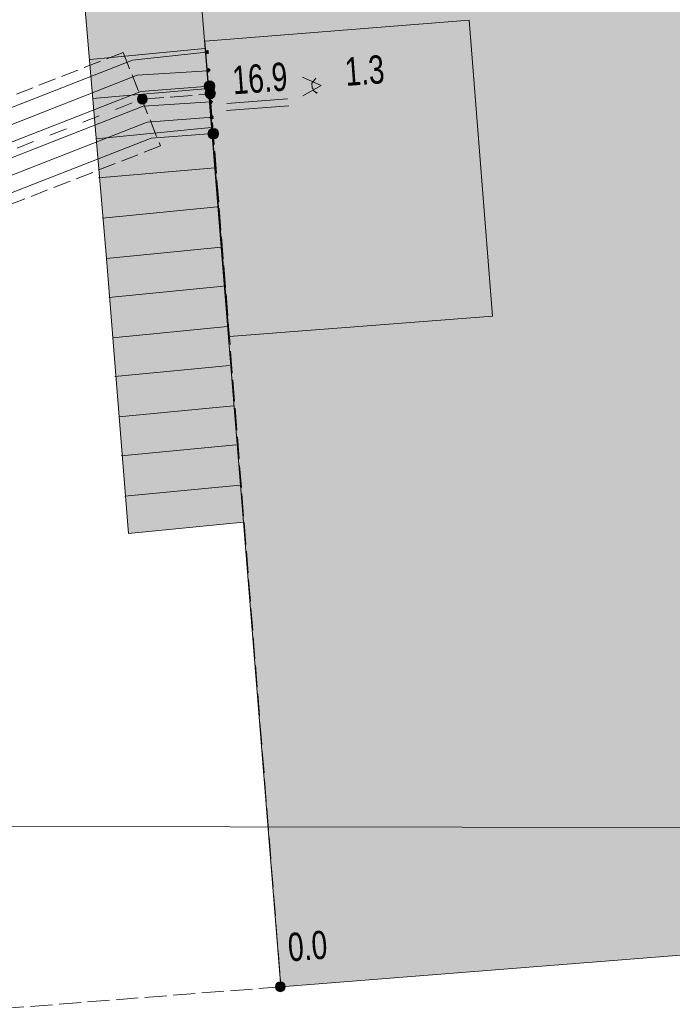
# Model space of a CAD drawing. Header units: metres. Extents: x -740 to 758, y -633 to 854.
# Tile 45 of 256: x -480 to -467, y -126 to -107. Entities that reach past the tile are written whole.
import ezdxf

# ---------------------------------------------------------------- set-up
doc = ezdxf.new("R2010")
doc.units = ezdxf.units.M
doc.header["$MEASUREMENT"] = 0
for name, pattern in [('333_125', [0.4576, 0.3328, -0.1248]), ('333_333', [0.6656, 0.3328, -0.3328]), ('416_125', [0.5408, 0.416, -0.1248])]:
    doc.linetypes.add(name, pattern=pattern)
for name, color, linetype in [('Grundkarte.LOVION', 7, 'Continuous'), ('Strom.LOVION', 7, 'Continuous'), ('StromBemass.LOVION', 7, 'Continuous'), ('ViewBounds.LOVION', 7, 'Continuous')]:
    doc.layers.add(name, color=color, linetype=linetype)
doc.styles.add('ERSTELLTER_STIL_1', font='arial.ttf')

msp = doc.modelspace()

# ---------------------------------------------------------------- hatches: boundary and pattern name
at = {"layer": 'Grundkarte.LOVION', "linetype": 'Continuous', "lineweight": 18}
for points in [[(-454.342, -123.779), (-448.066, -123.284), (-434.485, -122.222), (-397.612, -77.357), (-401.104, -77.61), (-404.799, -77.912), (-410.958, -78.396), (-454.016, -81.778), (-457.651, -82.074), (-463.497, -82.439), (-478.208, -83.434), (-476.547, -104.345), (-475.972, -111.441), (-475.553, -116.632), (-474.844, -125.399)], [(-475.972, -111.441), (-476.547, -104.345), (-478.746, -104.53), (-478.138, -111.653)], [(-475.553, -116.632), (-475.972, -111.441), (-478.138, -111.653), (-477.719, -116.843)]]:
    msp.add_hatch(color=254, dxfattribs=at).paths.add_polyline_path(points)
at = {"layer": 'Strom.LOVION', "linetype": 'Continuous', "lineweight": 18}
for color, points in [(5, [(-476.271, -107.776), (-476.255, -107.789), (-476.242, -107.773), (-476.226, -107.786), (-476.213, -107.77), (-476.229, -107.757), (-476.215, -107.741), (-476.231, -107.728), (-476.245, -107.744), (-476.261, -107.731), (-476.274, -107.747), (-476.258, -107.76)]), (5, [(-476.213, -108.066), (-476.253, -108.114), (-476.221, -108.14), (-476.181, -108.092)]), (1, [(-476.113, -108.469), (-476.106, -108.458), (-476.1, -108.447), (-476.095, -108.435), (-476.092, -108.423), (-476.09, -108.41), (-476.09, -108.397), (-476.092, -108.385), (-476.095, -108.372), (-476.1, -108.36), (-476.106, -108.349), (-476.114, -108.339), (-476.123, -108.329), (-476.133, -108.321), (-476.143, -108.314), (-476.155, -108.309), (-476.167, -108.305), (-476.18, -108.303), (-476.193, -108.302), (-476.206, -108.303), (-476.218, -108.305), (-476.23, -108.309), (-476.242, -108.315), (-476.253, -108.321), (-476.263, -108.33), (-476.271, -108.339), (-476.279, -108.349), (-476.285, -108.361), (-476.29, -108.373), (-476.293, -108.385), (-476.294, -108.398), (-476.294, -108.411), (-476.293, -108.423), (-476.289, -108.436), (-476.285, -108.448), (-476.279, -108.459), (-476.271, -108.469), (-476.262, -108.479), (-476.252, -108.487), (-476.241, -108.494), (-476.23, -108.499), (-476.217, -108.503), (-476.205, -108.505), (-476.192, -108.506), (-476.179, -108.505), (-476.167, -108.503), (-476.154, -108.499), (-476.143, -108.493), (-476.132, -108.487), (-476.122, -108.478)]), (5, [(-476.196, -108.699), (-476.163, -108.726), (-476.137, -108.694), (-476.169, -108.667)]), (5, [(-476.141, -108.96), (-476.18, -109.008), (-476.164, -109.022), (-476.151, -109.005), (-476.135, -109.019), (-476.122, -109.003), (-476.138, -108.989), (-476.124, -108.973)]), (1, [(-476.043, -109.363), (-476.035, -109.353), (-476.029, -109.342), (-476.024, -109.33), (-476.021, -109.317), (-476.02, -109.305), (-476.02, -109.292), (-476.022, -109.28), (-476.025, -109.267), (-476.029, -109.256), (-476.036, -109.244), (-476.043, -109.234), (-476.052, -109.225), (-476.062, -109.217), (-476.072, -109.21), (-476.084, -109.205), (-476.096, -109.201), (-476.108, -109.199), (-476.121, -109.198), (-476.134, -109.199), (-476.146, -109.201), (-476.158, -109.205), (-476.17, -109.21), (-476.18, -109.217), (-476.19, -109.225), (-476.199, -109.235), (-476.206, -109.245), (-476.212, -109.256), (-476.217, -109.268), (-476.22, -109.28), (-476.221, -109.293), (-476.221, -109.305), (-476.22, -109.318), (-476.217, -109.33), (-476.212, -109.342), (-476.206, -109.353), (-476.198, -109.363), (-476.19, -109.373), (-476.18, -109.381), (-476.169, -109.387), (-476.158, -109.393), (-476.145, -109.397), (-476.133, -109.399), (-476.12, -109.4), (-476.108, -109.399), (-476.095, -109.397), (-476.083, -109.393), (-476.072, -109.387), (-476.061, -109.38), (-476.051, -109.372)])]:
    msp.add_hatch(color=color, dxfattribs=at).paths.add_polyline_path(points)
at = {"layer": 'StromBemass.LOVION', "linetype": 'Continuous', "lineweight": 13}
for points in [[(-476.104, -108.598), (-476.097, -108.588), (-476.092, -108.577), (-476.087, -108.566), (-476.084, -108.554), (-476.083, -108.543), (-476.083, -108.531), (-476.084, -108.519), (-476.087, -108.507), (-476.092, -108.496), (-476.098, -108.485), (-476.105, -108.476), (-476.113, -108.467), (-476.122, -108.459), (-476.132, -108.453), (-476.143, -108.448), (-476.155, -108.444), (-476.167, -108.442), (-476.179, -108.441), (-476.191, -108.442), (-476.202, -108.444), (-476.214, -108.448), (-476.225, -108.453), (-476.235, -108.46), (-476.244, -108.467), (-476.252, -108.476), (-476.259, -108.486), (-476.265, -108.496), (-476.269, -108.508), (-476.272, -108.519), (-476.274, -108.531), (-476.274, -108.543), (-476.272, -108.555), (-476.269, -108.567), (-476.265, -108.578), (-476.259, -108.588), (-476.252, -108.598), (-476.244, -108.607), (-476.234, -108.615), (-476.224, -108.621), (-476.213, -108.626), (-476.202, -108.63), (-476.19, -108.632), (-476.178, -108.633), (-476.166, -108.632), (-476.154, -108.63), (-476.143, -108.626), (-476.132, -108.621), (-476.122, -108.614), (-476.113, -108.606)], [(-476.105, -108.605), (-476.099, -108.595), (-476.093, -108.585), (-476.089, -108.574), (-476.086, -108.563), (-476.084, -108.551), (-476.084, -108.539), (-476.086, -108.528), (-476.089, -108.516), (-476.093, -108.506), (-476.099, -108.495), (-476.106, -108.486), (-476.114, -108.477), (-476.123, -108.47), (-476.133, -108.464), (-476.143, -108.459), (-476.155, -108.455), (-476.166, -108.453), (-476.178, -108.452), (-476.19, -108.453), (-476.201, -108.455), (-476.212, -108.459), (-476.223, -108.464), (-476.233, -108.47), (-476.242, -108.478), (-476.25, -108.486), (-476.257, -108.496), (-476.262, -108.506), (-476.267, -108.517), (-476.269, -108.528), (-476.271, -108.54), (-476.271, -108.552), (-476.269, -108.563), (-476.266, -108.575), (-476.262, -108.586), (-476.256, -108.596), (-476.249, -108.605), (-476.241, -108.614), (-476.232, -108.621), (-476.222, -108.628), (-476.212, -108.633), (-476.201, -108.636), (-476.189, -108.638), (-476.177, -108.639), (-476.166, -108.638), (-476.154, -108.636), (-476.143, -108.632), (-476.132, -108.627), (-476.122, -108.621), (-476.113, -108.614)], [(-477.388, -108.705), (-477.381, -108.696), (-477.375, -108.686), (-477.371, -108.675), (-477.368, -108.663), (-477.367, -108.651), (-477.367, -108.64), (-477.368, -108.628), (-477.371, -108.617), (-477.376, -108.606), (-477.381, -108.595), (-477.388, -108.586), (-477.397, -108.577), (-477.406, -108.57), (-477.416, -108.563), (-477.426, -108.558), (-477.437, -108.555), (-477.449, -108.553), (-477.461, -108.552), (-477.473, -108.553), (-477.484, -108.555), (-477.495, -108.559), (-477.506, -108.564), (-477.516, -108.57), (-477.525, -108.578), (-477.533, -108.586), (-477.54, -108.596), (-477.546, -108.606), (-477.55, -108.617), (-477.553, -108.629), (-477.554, -108.64), (-477.554, -108.652), (-477.553, -108.664), (-477.55, -108.675), (-477.545, -108.686), (-477.54, -108.696), (-477.533, -108.706), (-477.525, -108.714), (-477.515, -108.722), (-477.505, -108.728), (-477.495, -108.733), (-477.484, -108.737), (-477.472, -108.739), (-477.46, -108.74), (-477.448, -108.739), (-477.437, -108.737), (-477.426, -108.733), (-477.415, -108.728), (-477.405, -108.722), (-477.396, -108.714)], [(-474.787, -125.455), (-474.78, -125.446), (-474.775, -125.436), (-474.77, -125.425), (-474.768, -125.414), (-474.766, -125.403), (-474.766, -125.391), (-474.768, -125.38), (-474.771, -125.369), (-474.775, -125.358), (-474.78, -125.348), (-474.787, -125.338), (-474.795, -125.33), (-474.804, -125.323), (-474.814, -125.317), (-474.824, -125.312), (-474.835, -125.308), (-474.847, -125.306), (-474.858, -125.305), (-474.87, -125.306), (-474.881, -125.308), (-474.892, -125.312), (-474.902, -125.317), (-474.912, -125.323), (-474.921, -125.33), (-474.929, -125.339), (-474.935, -125.348), (-474.941, -125.358), (-474.945, -125.369), (-474.948, -125.38), (-474.949, -125.392), (-474.949, -125.403), (-474.948, -125.415), (-474.945, -125.426), (-474.941, -125.437), (-474.935, -125.447), (-474.928, -125.456), (-474.92, -125.464), (-474.911, -125.472), (-474.902, -125.478), (-474.891, -125.483), (-474.88, -125.486), (-474.869, -125.488), (-474.857, -125.489), (-474.846, -125.488), (-474.835, -125.486), (-474.824, -125.482), (-474.813, -125.478), (-474.804, -125.471), (-474.795, -125.464)], [(-474.784, -125.458), (-474.777, -125.449), (-474.772, -125.439), (-474.767, -125.428), (-474.764, -125.417), (-474.763, -125.405), (-474.763, -125.394), (-474.765, -125.382), (-474.767, -125.371), (-474.772, -125.36), (-474.777, -125.35), (-474.784, -125.341), (-474.792, -125.333), (-474.801, -125.325), (-474.811, -125.319), (-474.821, -125.314), (-474.832, -125.311), (-474.844, -125.309), (-474.855, -125.308), (-474.867, -125.309), (-474.878, -125.311), (-474.889, -125.314), (-474.899, -125.319), (-474.909, -125.326), (-474.918, -125.333), (-474.926, -125.341), (-474.932, -125.351), (-474.938, -125.361), (-474.942, -125.372), (-474.945, -125.383), (-474.946, -125.394), (-474.946, -125.406), (-474.945, -125.417), (-474.942, -125.428), (-474.938, -125.439), (-474.932, -125.449), (-474.925, -125.458), (-474.917, -125.467), (-474.908, -125.474), (-474.899, -125.48), (-474.888, -125.485), (-474.877, -125.489), (-474.866, -125.491), (-474.854, -125.492), (-474.843, -125.491), (-474.832, -125.489), (-474.821, -125.485), (-474.81, -125.48), (-474.801, -125.474), (-474.792, -125.466)], [(-474.802, -125.434), (-474.797, -125.427), (-474.794, -125.421), (-474.791, -125.413), (-474.789, -125.406), (-474.788, -125.398), (-474.788, -125.391), (-474.789, -125.383), (-474.791, -125.375), (-474.794, -125.368), (-474.798, -125.361), (-474.802, -125.355), (-474.807, -125.35), (-474.813, -125.345), (-474.82, -125.341), (-474.827, -125.337), (-474.834, -125.335), (-474.842, -125.334), (-474.85, -125.333), (-474.857, -125.334), (-474.865, -125.335), (-474.872, -125.337), (-474.879, -125.341), (-474.886, -125.345), (-474.892, -125.35), (-474.897, -125.356), (-474.901, -125.362), (-474.905, -125.369), (-474.908, -125.376), (-474.91, -125.383), (-474.911, -125.391), (-474.911, -125.399), (-474.91, -125.406), (-474.908, -125.414), (-474.905, -125.421), (-474.901, -125.428), (-474.897, -125.434), (-474.891, -125.44), (-474.885, -125.445), (-474.879, -125.449), (-474.872, -125.452), (-474.864, -125.454), (-474.857, -125.456), (-474.849, -125.456), (-474.841, -125.456), (-474.834, -125.454), (-474.827, -125.452), (-474.82, -125.448), (-474.813, -125.444), (-474.807, -125.439)]]:
    msp.add_hatch(color=7, dxfattribs=at).paths.add_polyline_path(points)

# ---------------------------------------------------------------- linework, layer by layer
at = {"layer": 'Grundkarte.LOVION', "color": 8, "linetype": 'Continuous', "lineweight": 18}
for points in [[(-434.485, -122.222), (-448.066, -123.284), (-454.342, -123.779), (-474.844, -125.399), (-475.553, -116.632), (-475.972, -111.441), (-476.547, -104.345), (-478.208, -83.434), (-463.497, -82.439), (-457.651, -82.074), (-454.016, -81.778), (-410.958, -78.396), (-404.799, -77.912), (-401.104, -77.61), (-397.612, -77.357)], [(-478.138, -111.653), (-475.972, -111.441)]]:
    msp.add_lwpolyline(points, dxfattribs=at)
at = {"layer": 'Grundkarte.LOVION', "color": 251, "linetype": 'Continuous', "lineweight": 13}
for points in [[(-475.972, -111.441), (-478.138, -111.653), (-478.746, -104.53), (-476.547, -104.345)], [(-475.553, -116.632), (-477.719, -116.843), (-478.138, -111.653), (-475.972, -111.441)]]:
    msp.add_lwpolyline(points, close=True, dxfattribs=at)
for points in [[(-478.446, -107.9), (-476.28, -107.688)], [(-478.404, -108.635), (-476.205, -108.449)], [(-478.329, -109.396), (-476.163, -109.184)], [(-478.287, -110.131), (-476.089, -109.945)], [(-478.213, -110.892), (-476.046, -110.68)], [(-478.096, -112.388), (-475.93, -112.176)], [(-478.022, -113.149), (-475.855, -112.937)], [(-477.979, -113.884), (-475.813, -113.672)], [(-477.905, -114.645), (-475.738, -114.433)], [(-477.863, -115.38), (-475.696, -115.168)], [(-477.788, -116.141), (-475.622, -115.929)]]:
    msp.add_lwpolyline(points, dxfattribs=at)
at = {"layer": 'Strom.LOVION', "color": 7, "linetype": 'Continuous', "lineweight": 13}
for points in [[(-475.822, -113.126), (-476.278, -107.555), (-471.292, -107.156), (-470.85, -112.743)], [(-476.271, -107.776), (-476.258, -107.76), (-476.274, -107.747), (-476.261, -107.731), (-476.245, -107.744), (-476.231, -107.728), (-476.215, -107.741), (-476.229, -107.757), (-476.213, -107.77), (-476.226, -107.786), (-476.242, -107.773), (-476.255, -107.789)], [(-476.197, -108.079), (-476.181, -108.092), (-476.194, -108.108), (-476.207, -108.124), (-476.221, -108.14), (-476.237, -108.127), (-476.253, -108.114), (-476.24, -108.098), (-476.226, -108.082), (-476.213, -108.066)], [(-476.179, -108.713), (-476.196, -108.699), (-476.182, -108.683), (-476.169, -108.667), (-476.153, -108.681), (-476.137, -108.694), (-476.15, -108.71), (-476.163, -108.726)], [(-476.124, -108.973), (-476.138, -108.989), (-476.122, -109.003), (-476.135, -109.019), (-476.151, -109.005), (-476.164, -109.022), (-476.18, -109.008), (-476.167, -108.992), (-476.154, -108.976), (-476.141, -108.96)]]:
    msp.add_lwpolyline(points, close=True, dxfattribs=at)
at = {"layer": 'Strom.LOVION', "color": 5, "linetype": 'Continuous', "lineweight": 18}
msp.add_lwpolyline([(-476.258, -107.76), (-477.647, -107.91), (-491.581, -113.366), (-492.15, -113.141), (-492.699, -112.663), (-492.8, -112.392), (-492.754, -112.107)], dxfattribs=at)
at = {"layer": 'Strom.LOVION', "color": 7, "linetype": '333_125', "lineweight": 13}
msp.add_lwpolyline([(-477.824, -107.765), (-477.119, -109.529), (-490.642, -114.811), (-491.346, -113.048)], close=True, dxfattribs=at)
at = {"layer": 'Strom.LOVION', "color": 150, "linetype": 'Continuous', "lineweight": 18}
for points in [[(-492.794, -111.239), (-493.125, -112.394), (-492.948, -112.835), (-492.303, -113.392), (-491.563, -113.704), (-477.56, -108.197), (-476.224, -108.111)], [(-476.166, -108.697), (-477.444, -108.777), (-493.099, -114.919)], [(-493.535, -116.203), (-493.362, -115.86), (-492.872, -115.428), (-492.059, -114.832), (-477.37, -109.08), (-476.138, -108.989)]]:
    msp.add_lwpolyline(points, dxfattribs=at)
at = {"layer": 'Strom.LOVION', "color": 1, "linetype": 'Continuous', "lineweight": 18}
for points in [[(-502.719, -110.243), (-503.577, -114.007), (-503.788, -115.18), (-503.803, -115.625), (-503.637, -115.816), (-503.13, -116.017), (-493.086, -114.607), (-477.486, -108.501), (-476.195, -108.404)], [(-495.57, -128.8), (-493.868, -117.787), (-493.524, -117.531), (-493.471, -117.009), (-493.206, -116.096), (-492.778, -115.641), (-491.971, -115.119), (-477.296, -109.383), (-476.122, -109.298)]]:
    msp.add_lwpolyline(points, dxfattribs=at)
at = {"layer": 'Strom.LOVION', "color": 9, "linetype": '333_333', "lineweight": 18}
msp.add_lwpolyline([(-490.978, -113.943), (-477.472, -108.647)], dxfattribs=at)
at = {"layer": 'Strom.LOVION', "color": 7, "linetype": 'Continuous', "lineweight": 13}
for centre, radius in [((-476.192, -108.404), 0.102), ((-476.121, -109.299), 0.101)]:
    msp.add_circle(centre, radius, dxfattribs=at)
at = {"layer": 'StromBemass.LOVION', "color": 7, "linetype": 'Continuous', "lineweight": 13}
for points in [[(-474.438, -108.232), (-474.083, -108.39), (-474.433, -108.586)], [(-474.185, -108.252), (-474.198, -108.268), (-474.212, -108.284), (-474.225, -108.3), (-474.238, -108.316), (-474.251, -108.332), (-474.264, -108.348), (-474.256, -108.436), (-474.24, -108.449), (-474.237, -108.478), (-474.173, -108.531), (-474.159, -108.515)], [(-475.868, -108.727), (-474.723, -108.644)], [(-475.87, -108.86), (-474.696, -108.775)]]:
    msp.add_lwpolyline(points, dxfattribs=at)
at = {"layer": 'StromBemass.LOVION', "color": 7, "linetype": '416_125', "lineweight": 13}
for points in [[(-477.472, -108.647), (-476.181, -108.55), (-474.844, -125.399)], [(-474.844, -125.399), (-490.008, -126.586), (-490.873, -126.656), (-494.187, -126.921), (-501.374, -127.476), (-502.87, -127.593), (-506.434, -127.867), (-508.148, -128.02), (-509.322, -128.105), (-512.476, -128.34)]]:
    msp.add_lwpolyline(points, dxfattribs=at)
at = {"layer": 'StromBemass.LOVION', "color": 7, "linetype": 'Continuous', "lineweight": 13}
for centre, radius in [((-476.178, -108.537), 0.0958), ((-476.178, -108.546), 0.0934), ((-477.461, -108.646), 0.0938), ((-474.858, -125.397), 0.0918), ((-474.855, -125.4), 0.0918), ((-474.849, -125.395), 0.0615)]:
    msp.add_circle(centre, radius, dxfattribs=at)
at = {"layer": 'ViewBounds.LOVION', "color": 1, "linetype": 'Continuous', "lineweight": 18}
msp.add_lwpolyline([(528.379, 238.399), (527.852, -123.837), (-505.561, -122.336), (-505.035, 239.901)], close=True, dxfattribs=at)

# ---------------------------------------------------------------- texts
at = {"layer": 'StromBemass.LOVION', "color": 7, "linetype": 'Continuous', "lineweight": 13, "char_height": 0.53355, "attachment_point": 7, "style": 'ERSTELLTER_STIL_1'}
for s, insert, rotation in [('{\\A1;\\W0.71557x;16.9}', (-475.74, -108.565), 4.243), ('{\\A1;\\W0.71557x;1.3}', (-473.615, -108.406), 4.2432), ('{\\A1;\\W0.71557x;0.0}', (-474.691, -124.928), 4.2432)]:
    msp.add_mtext(s, dxfattribs=dict(at, insert=insert, rotation=rotation))

doc.saveas('drawing.dxf')
